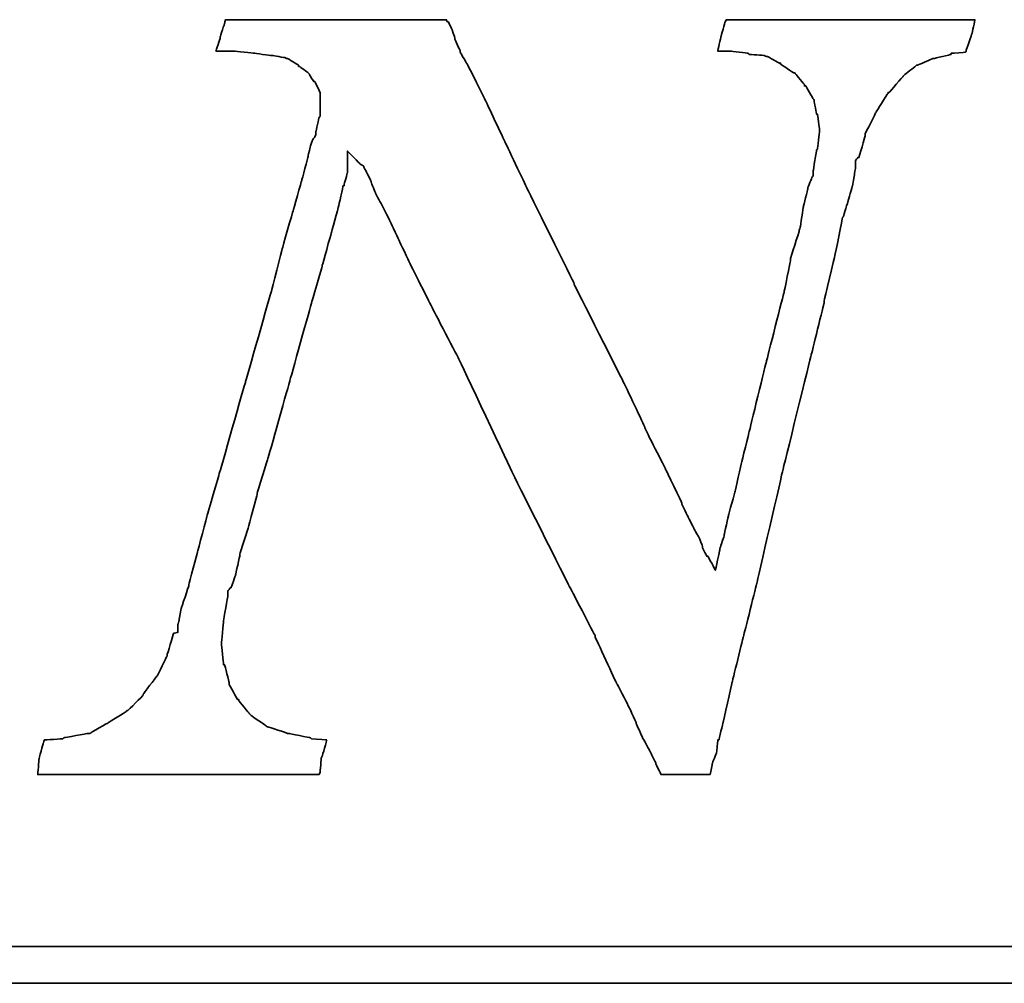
# Model space of a CAD drawing. Header units: inches. Extents: x 22 to 529, y 23 to 401.
# Tile 38 of 40: x 219.43 to 222.52, y 110.75 to 113.76. Entities that reach past the tile are written whole.
import ezdxf

# ---------------------------------------------------------------- set-up
doc = ezdxf.new("R2010")
doc.units = ezdxf.units.IN
doc.header["$LTSCALE"] = 0.1
doc.layers.add('DIM', color=4, linetype='Continuous')
doc.layers.add('layer 1', color=7, linetype='Continuous')

# ---------------------------------------------------------------- blocks, each defined once
blk = doc.blocks.new('TBI MOTION logo(完整正式版)')
at = {"layer": 'layer 1', "color": 22, "lineweight": 35}
for points, knots in [([(58.92625, -7.91875), (58.92625, -7.91875), (58.58625, -7.89375), (58.58625, -7.89375), (58.58625, -7.89375), (58.58625, -7.89375), (58.56625, -7.87125), (58.56625, -7.87125), (58.56625, -7.87125), (58.56625, -7.87125), (58.08375, -7.77375), (58.08375, -7.77375), (58.08375, -7.77375), (58.08375, -7.77375), (58.06125, -7.77375), (58.06125, -7.77375), (58.06125, -7.77375), (58.06125, -7.77375), (57.62625, -7.63125), (57.62625, -7.63125), (57.62625, -7.63125), (57.62625, -7.63125), (57.60625, -7.63125), (57.60625, -7.63125), (57.60625, -7.63125), (57.60625, -7.63125), (57.58125, -7.60625), (57.58125, -7.60625), (57.58125, -7.60625), (57.58125, -7.60625), (57.26625, -7.38875), (57.26625, -7.38875), (57.26625, -7.38875), (57.26625, -7.38875), (57.24625, -7.36875), (57.24625, -7.36875), (57.24625, -7.36875), (57.24625, -7.36875), (57.22125, -7.34375), (57.22125, -7.34375), (57.22125, -7.34375), (57.22125, -7.34375), (56.98125, -7.05375), (56.98125, -7.05375), (56.98125, -7.05375), (56.98125, -7.05375), (56.98125, -7.02875), (56.98125, -7.02875), (56.98125, -7.02875), (56.98125, -7.02875), (56.95625, -7.02875), (56.95625, -7.02875), (56.95625, -7.02875), (56.95625, -7.02875), (56.76625, -6.69625), (56.76625, -6.69625), (56.76625, -6.69625), (56.76625, -6.69625), (56.76625, -6.67125), (56.76625, -6.67125), (56.76625, -6.67125), (56.76625, -6.67125), (56.76625, -6.64875), (56.76625, -6.64875), (56.76625, -6.64875), (56.76625, -6.64875), (56.67125, -6.26375), (56.67125, -6.26375), (56.67125, -6.26375), (56.67125, -6.26375), (56.64625, -6.26375), (56.64625, -6.26375), (56.64625, -6.26375), (56.64625, -6.26375), (56.64625, -6.23875), (56.64625, -6.23875), (56.64625, -6.23875), (56.64625, -6.23875), (56.59625, -5.80875), (56.59625, -5.80875), (56.59625, -5.80875), (56.59625, -5.80875), (56.59625, -5.78375), (56.59625, -5.78375), (56.59625, -5.78375), (56.59625, -5.78375), (56.64625, -5.30375), (56.64625, -5.30375), (56.64625, -5.30375), (56.64625, -5.30375), (56.64625, -5.27875), (56.64625, -5.27875), (56.64625, -5.27875), (56.64625, -5.27875), (56.74125, -4.72875), (56.74125, -4.72875), (56.74125, -4.72875), (56.74125, -4.72875), (56.74125, -4.67875), (56.74125, -4.67875), (56.74125, -4.67875), (56.74125, -4.67875), (56.74125, -4.63375), (56.74125, -4.63375), (56.74125, -4.63375), (56.74125, -4.63375), (56.79125, -4.55875), (56.79125, -4.55875), (56.79125, -4.55875), (56.79125, -4.55875), (56.81125, -4.55875), (56.81125, -4.55875), (56.81125, -4.55875), (56.81125, -4.55875), (56.91125, -4.27375), (56.91125, -4.27375), (56.91125, -4.27375), (56.91125, -4.27375), (57.00625, -3.83874), (57.00625, -3.83874), (57.00625, -3.83874), (57.00625, -3.83874), (57.00625, -3.81374), (57.00625, -3.81374), (57.00625, -3.81374), (57.00625, -3.81374), (57.19875, -3.21374), (57.19875, -3.21374), (57.19875, -3.21374), (57.19875, -3.21374), (57.38625, -2.49625), (57.38625, -2.49625), (57.38625, -2.49625), (57.38625, -2.49625), (57.38625, -2.47374), (57.38625, -2.47374), (57.38625, -2.47374), (57.38625, -2.47374), (57.62625, -1.70375), (57.62625, -1.70375), (57.62625, -1.70375), (57.62625, -1.70375), (58.10625, 0.00125), (58.10625, 0.00125), (58.10625, 0.00125), (58.10625, 0.00125), (58.58625, 1.72625), (58.58625, 1.72625), (58.58625, 1.72625), (58.58625, 1.72625), (58.82625, 2.54125), (58.82625, 2.54125), (58.82625, 2.54125), (58.82625, 2.54125), (58.82625, 2.56374), (58.82625, 2.56374), (58.82625, 2.56374), (58.82625, 2.56374), (59.02125, 3.26125), (59.02125, 3.26125), (59.02125, 3.26125), (59.02125, 3.26125), (59.18625, 3.86125), (59.18625, 3.86125), (59.18625, 3.86125), (59.18625, 3.86125), (59.28625, 4.31875), (59.28625, 4.31875), (59.28625, 4.31875), (59.28625, 4.31875), (59.30625, 4.31875), (59.30625, 4.31875), (59.30625, 4.31875), (59.30625, 4.31875), (59.30625, 4.34125), (59.30625, 4.34125), (59.30625, 4.34125), (59.30625, 4.34125), (59.38125, 4.60625), (59.38125, 4.60625), (59.38125, 4.60625), (59.38125, 4.60625), (59.38125, 4.65125), (59.38125, 4.65125), (59.38125, 4.65125), (59.38125, 4.65125), (59.38125, 5.08625), (59.38125, 5.08625), (59.38125, 5.08625), (59.38125, 5.08625), (59.66625, 4.79624), (59.66625, 4.79624), (59.66625, 4.79624), (59.66625, 4.79624), (59.74125, 4.75124), (59.74125, 4.75124), (59.74125, 4.75124), (59.74125, 4.75124), (59.74125, 4.72624), (59.74125, 4.72624), (59.74125, 4.72624), (59.74125, 4.72624), (59.76125, 4.70124), (59.76125, 4.70124), (59.76125, 4.70124), (59.76125, 4.70124), (59.81125, 4.60625), (59.81125, 4.60625), (59.81125, 4.60625), (59.81125, 4.60625), (59.90625, 4.41125), (59.90625, 4.41125), (59.90625, 4.41125), (59.90625, 4.41125), (59.90625, 4.39125), (59.90625, 4.39125), (59.90625, 4.39125), (59.90625, 4.39125), (60.00375, 4.15124), (60.00375, 4.15124), (60.00375, 4.15124), (60.00375, 4.15124), (60.14625, 3.88374), (60.14625, 3.88374), (60.14625, 3.88374), (60.14625, 3.88374), (60.34125, 3.50124), (60.34125, 3.50124), (60.34125, 3.50124), (60.34125, 3.50124), (60.53125, 3.09125), (60.53125, 3.09125), (60.53125, 3.09125), (60.53125, 3.09125), (60.74625, 2.63625), (60.74625, 2.63625), (60.74625, 2.63625), (60.74625, 2.63625), (61.25125, 1.63124), (61.25125, 1.63124), (61.25125, 1.63124), (61.25125, 1.63124), (61.85125, 0.47625), (61.85125, 0.47625), (61.85125, 0.47625), (61.85125, 0.47625), (63.02625, -2.01874), (63.02625, -2.01874), (63.02625, -2.01874), (63.02625, -2.01874), (64.27625, -4.51374), (64.27625, -4.51374), (64.27625, -4.51374), (64.27625, -4.51374), (64.85125, -5.61375), (64.85125, -5.61375), (64.85125, -5.61375), (64.85125, -5.61375), (64.85125, -5.64125), (64.85125, -5.64125), (64.85125, -5.64125), (64.85125, -5.64125), (65.32875, -6.67125), (65.32875, -6.67125), (65.32875, -6.67125), (65.32875, -6.67125), (65.57125, -7.12875), (65.57125, -7.12875), (65.57125, -7.12875), (65.57125, -7.12875), (65.76125, -7.53625), (65.76125, -7.53625), (65.76125, -7.53625), (65.76125, -7.53625), (65.76125, -7.55625), (65.76125, -7.55625), (65.76125, -7.55625), (65.76125, -7.55625), (65.90375, -7.87125), (65.90375, -7.87125), (65.90375, -7.87125), (65.90375, -7.87125), (66.07125, -8.18125), (66.07125, -8.18125), (66.07125, -8.18125), (66.07125, -8.18125), (66.19125, -8.42375), (66.19125, -8.42375), (66.19125, -8.42375), (66.19125, -8.42375), (66.19125, -8.44375), (66.19125, -8.44375), (66.19125, -8.44375), (66.19125, -8.44375), (66.29125, -8.63875), (66.29125, -8.63875), (66.29125, -8.63875), (66.29125, -8.63875), (66.31125, -8.68625), (66.31125, -8.68625), (66.31125, -8.68625), (66.31125, -8.68625), (66.38375, -8.68625), (66.38375, -8.68625), (66.38375, -8.68625), (66.38375, -8.68625), (66.84125, -8.68625), (66.84125, -8.68625), (66.84125, -8.68625), (66.84125, -8.68625), (67.29625, -8.68625), (67.29625, -8.68625), (67.29625, -8.68625), (67.29625, -8.68625), (67.36625, -8.68625), (67.36625, -8.68625), (67.36625, -8.68625), (67.36625, -8.68625), (67.39125, -8.68625), (67.39125, -8.68625), (67.39125, -8.68625), (67.39125, -8.68625), (67.44125, -8.46875), (67.44125, -8.46875), (67.44125, -8.46875), (67.44125, -8.46875), (67.44125, -8.44375), (67.44125, -8.44375), (67.44125, -8.44375), (67.44125, -8.44375), (67.53625, -8.20375), (67.53625, -8.20375), (67.53625, -8.20375), (67.53625, -8.20375), (67.56125, -7.94375), (67.56125, -7.94375), (67.56125, -7.94375), (67.56125, -7.94375), (67.56125, -7.91875), (67.56125, -7.91875), (67.56125, -7.91875), (67.56125, -7.91875), (67.58625, -7.91875), (67.58625, -7.91875), (67.58625, -7.91875), (67.58625, -7.91875), (67.68125, -7.53625), (67.68125, -7.53625), (67.68125, -7.53625), (67.68125, -7.53625), (67.87375, -6.67125), (67.87375, -6.67125), (67.87375, -6.67125), (67.87375, -6.67125), (68.13625, -5.61375), (68.13625, -5.61375), (68.13625, -5.61375), (68.13625, -5.61375), (68.42375, -4.46374), (68.42375, -4.46374), (68.42375, -4.46374), (68.42375, -4.46374), (68.99875, -1.96874), (68.99875, -1.96874), (68.99875, -1.96874), (68.99875, -1.96874), (69.62625, 0.57625), (69.62625, 0.57625), (69.62625, 0.57625), (69.62625, 0.57625), (69.91125, 1.72625), (69.91125, 1.72625), (69.91125, 1.72625), (69.91125, 1.72625), (69.91125, 1.77625), (69.91125, 1.77625), (69.91125, 1.77625), (69.91125, 1.77625), (70.15125, 2.78124), (70.15125, 2.78124), (70.15125, 2.78124), (70.15125, 2.78124), (70.32125, 3.62125), (70.32125, 3.62125), (70.32125, 3.62125), (70.32125, 3.62125), (70.34125, 3.64625), (70.34125, 3.64625), (70.34125, 3.64625), (70.34125, 3.64625), (70.44125, 3.98125), (70.44125, 3.98125), (70.44125, 3.98125), (70.44125, 3.98125), (70.53625, 4.31875), (70.53625, 4.31875), (70.53625, 4.31875), (70.53625, 4.31875), (70.58125, 4.55875), (70.58125, 4.55875), (70.58125, 4.55875), (70.58125, 4.55875), (70.60625, 4.72624), (70.60625, 4.72624), (70.60625, 4.72624), (70.60625, 4.72624), (70.60625, 4.79624), (70.60625, 4.79624), (70.60625, 4.79624), (70.60625, 4.79624), (70.60625, 4.87125), (70.60625, 4.87125), (70.60625, 4.87125), (70.60625, 4.87125), (70.65625, 4.94125), (70.65625, 4.94125), (70.65625, 4.94125), (70.65625, 4.94125), (70.68125, 4.94125), (70.68125, 4.94125), (70.68125, 4.94125), (70.68125, 4.94125), (70.82125, 5.42125), (70.82125, 5.42125), (70.82125, 5.42125), (70.82125, 5.42125), (70.82125, 5.44625), (70.82125, 5.44625), (70.82125, 5.44625), (70.82125, 5.44625), (70.82125, 5.47125), (70.82125, 5.47125), (70.82125, 5.47125), (70.82125, 5.47125), (71.06125, 5.94625), (71.06125, 5.94625), (71.06125, 5.94625), (71.06125, 5.94625), (71.30125, 6.33124), (71.30125, 6.33124), (71.30125, 6.33124), (71.30125, 6.33124), (71.32625, 6.35625), (71.32625, 6.35625), (71.32625, 6.35625), (71.32625, 6.35625), (71.32625, 6.38124), (71.32625, 6.38124), (71.32625, 6.38124), (71.32625, 6.38124), (71.35125, 6.38124), (71.35125, 6.38124), (71.35125, 6.38124), (71.35125, 6.38124), (71.66125, 6.74125), (71.66125, 6.74125), (71.66125, 6.74125), (71.66125, 6.74125), (71.68625, 6.76625), (71.68625, 6.76625), (71.68625, 6.76625), (71.68625, 6.76625), (71.92625, 6.95624), (71.92625, 6.95624), (71.92625, 6.95624), (71.92625, 6.95624), (71.95125, 6.98125), (71.95125, 6.98125), (71.95125, 6.98125), (71.95125, 6.98125), (71.97625, 6.98125), (71.97625, 6.98125), (71.97625, 6.98125), (71.97625, 6.98125), (72.31125, 7.12624), (72.31125, 7.12624), (72.31125, 7.12624), (72.31125, 7.12624), (72.33375, 7.12624), (72.33375, 7.12624), (72.33375, 7.12624), (72.33375, 7.12624), (72.71625, 7.21875), (72.71625, 7.21875), (72.71625, 7.21875), (72.71625, 7.21875), (72.71625, 7.24624), (72.71625, 7.24624), (72.71625, 7.24624), (72.71625, 7.24624), (72.74125, 7.24624), (72.74125, 7.24624), (72.74125, 7.24624), (72.74125, 7.24624), (73.03124, 7.26624), (73.03124, 7.26624), (73.03124, 7.26624), (73.03124, 7.26624), (73.05375, 7.29125), (73.05375, 7.29125), (73.05375, 7.29125), (73.05375, 7.29125), (73.05375, 7.31625), (73.05375, 7.31625), (73.05375, 7.31625), (73.05375, 7.31625), (73.17625, 7.67625), (73.17625, 7.67625), (73.17625, 7.67625), (73.17625, 7.67625), (73.24625, 7.98625), (73.24625, 7.98625), (73.24625, 7.98625), (73.24625, 7.98625), (73.19625, 7.98625), (73.19625, 7.98625), (73.19625, 7.98625), (73.19625, 7.98625), (72.93625, 7.98625), (72.93625, 7.98625), (72.93625, 7.98625), (72.93625, 7.98625), (72.55125, 7.98625), (72.55125, 7.98625), (72.55125, 7.98625), (72.55125, 7.98625), (72.09625, 7.98625), (72.09625, 7.98625), (72.09625, 7.98625), (72.09625, 7.98625), (71.64125, 7.98625), (71.64125, 7.98625), (71.64125, 7.98625), (71.64125, 7.98625), (70.53625, 7.98625), (70.53625, 7.98625), (70.53625, 7.98625), (70.53625, 7.98625), (69.47875, 7.98625), (69.47875, 7.98625), (69.47875, 7.98625), (69.47875, 7.98625), (68.95125, 7.98625), (68.95125, 7.98625), (68.95125, 7.98625), (68.95125, 7.98625), (68.52125, 7.98625), (68.52125, 7.98625), (68.52125, 7.98625), (68.52125, 7.98625), (68.13625, 7.98625), (68.13625, 7.98625), (68.13625, 7.98625), (68.13625, 7.98625), (67.87375, 7.98625), (67.87375, 7.98625), (67.87375, 7.98625), (67.87375, 7.98625), (67.75125, 7.98625), (67.75125, 7.98625), (67.75125, 7.98625), (67.75125, 7.98625), (67.72625, 7.94125), (67.72625, 7.94125), (67.72625, 7.94125), (67.72625, 7.94125), (67.63125, 7.60625), (67.63125, 7.60625), (67.63125, 7.60625), (67.63125, 7.60625), (67.56125, 7.29125), (67.56125, 7.29125), (67.56125, 7.29125), (67.56125, 7.29125), (67.72625, 7.29125), (67.72625, 7.29125), (67.72625, 7.29125), (67.72625, 7.29125), (67.82625, 7.29125), (67.82625, 7.29125), (67.82625, 7.29125), (67.82625, 7.29125), (67.84625, 7.29125), (67.84625, 7.29125), (67.84625, 7.29125), (67.84625, 7.29125), (68.23125, 7.24624), (68.23125, 7.24624), (68.23125, 7.24624), (68.23125, 7.24624), (68.25875, 7.21875), (68.25875, 7.21875), (68.25875, 7.21875), (68.25875, 7.21875), (68.59125, 7.19624), (68.59125, 7.19624), (68.59125, 7.19624), (68.59125, 7.19624), (68.64125, 7.17125), (68.64125, 7.17125), (68.64125, 7.17125), (68.64125, 7.17125), (68.66625, 7.17125), (68.66625, 7.17125), (68.66625, 7.17125), (68.66625, 7.17125), (68.92625, 7.02624), (68.92625, 7.02624), (68.92625, 7.02624), (68.92625, 7.02624), (68.95125, 7.02624), (68.95125, 7.02624), (68.95125, 7.02624), (68.95125, 7.02624), (68.95125, 7.00624), (68.95125, 7.00624), (68.95125, 7.00624), (68.95125, 7.00624), (69.23875, 6.81125), (69.23875, 6.81125), (69.23875, 6.81125), (69.23875, 6.81125), (69.26625, 6.81125), (69.26625, 6.81125), (69.26625, 6.81125), (69.26625, 6.81125), (69.28625, 6.78625), (69.28625, 6.78625), (69.28625, 6.78625), (69.28625, 6.78625), (69.47875, 6.54875), (69.47875, 6.54875), (69.47875, 6.54875), (69.47875, 6.54875), (69.47875, 6.52375), (69.47875, 6.52375), (69.47875, 6.52375), (69.47875, 6.52375), (69.50625, 6.52375), (69.50625, 6.52375), (69.50625, 6.52375), (69.50625, 6.52375), (69.67125, 6.23625), (69.67125, 6.23625), (69.67125, 6.23625), (69.67125, 6.23625), (69.69375, 6.21125), (69.69375, 6.21125), (69.69375, 6.21125), (69.69375, 6.21125), (69.69375, 6.18625), (69.69375, 6.18625), (69.69375, 6.18625), (69.69375, 6.18625), (69.74625, 5.89875), (69.74625, 5.89875), (69.74625, 5.89875), (69.74625, 5.89875), (69.76625, 5.89875), (69.76625, 5.89875), (69.76625, 5.89875), (69.76625, 5.89875), (69.81375, 5.56625), (69.81375, 5.56625), (69.81375, 5.56625), (69.81375, 5.56625), (69.81375, 5.54125), (69.81375, 5.54125), (69.81375, 5.54125), (69.81375, 5.54125), (69.81375, 5.51625), (69.81375, 5.51625), (69.81375, 5.51625), (69.81375, 5.51625), (69.76625, 5.13125), (69.76625, 5.13125), (69.76625, 5.13125), (69.76625, 5.13125), (69.74625, 5.10874), (69.74625, 5.10874), (69.74625, 5.10874), (69.74625, 5.10874), (69.67125, 4.65125), (69.67125, 4.65125), (69.67125, 4.65125), (69.67125, 4.65125), (69.67125, 4.55875), (69.67125, 4.55875), (69.67125, 4.55875), (69.67125, 4.55875), (69.67125, 4.53125), (69.67125, 4.53125), (69.67125, 4.53125), (69.67125, 4.53125), (69.64625, 4.50874), (69.64625, 4.50874), (69.64625, 4.50874), (69.64625, 4.50874), (69.55125, 4.27125), (69.55125, 4.27125), (69.55125, 4.27125), (69.55125, 4.27125), (69.55125, 4.24625), (69.55125, 4.24625), (69.55125, 4.24625), (69.55125, 4.24625), (69.45375, 3.86125), (69.45375, 3.86125), (69.45375, 3.86125), (69.45375, 3.86125), (69.38625, 3.40624), (69.38625, 3.40624), (69.38625, 3.40624), (69.38625, 3.40624), (69.35875, 3.33125), (69.35875, 3.33125), (69.35875, 3.33125), (69.35875, 3.33125), (69.35875, 3.30875), (69.35875, 3.30875), (69.35875, 3.30875), (69.35875, 3.30875), (69.16625, 2.71125), (69.16625, 2.71125), (69.16625, 2.71125), (69.16625, 2.71125), (69.16625, 2.66375), (69.16625, 2.66375), (69.16625, 2.66375), (69.16625, 2.66375), (69.02625, 1.96374), (69.02625, 1.96374), (69.02625, 1.96374), (69.02625, 1.96374), (68.64125, 0.45624), (68.64125, 0.45624), (68.64125, 0.45624), (68.64125, 0.45624), (68.25875, -1.10625), (68.25875, -1.10625), (68.25875, -1.10625), (68.25875, -1.10625), (68.08625, -1.80125), (68.08625, -1.80125), (68.08625, -1.80125), (68.08625, -1.80125), (67.94625, -2.42625), (67.94625, -2.42625), (67.94625, -2.42625), (67.94625, -2.42625), (67.80125, -2.95375), (67.80125, -2.95375), (67.80125, -2.95375), (67.80125, -2.95375), (67.70625, -3.38375), (67.70625, -3.38375), (67.70625, -3.38375), (67.70625, -3.38375), (67.70625, -3.40875), (67.70625, -3.40875), (67.70625, -3.40875), (67.70625, -3.40875), (67.63125, -3.62375), (67.63125, -3.62375), (67.63125, -3.62375), (67.63125, -3.62375), (67.60625, -3.72125), (67.60625, -3.72125), (67.60625, -3.72125), (67.60625, -3.72125), (67.51125, -4.17375), (67.51125, -4.17375), (67.51125, -4.17375), (67.51125, -4.17375), (67.34625, -3.86374), (67.34625, -3.86374), (67.34625, -3.86374), (67.34625, -3.86374), (67.32125, -3.86374), (67.32125, -3.86374), (67.32125, -3.86374), (67.32125, -3.86374), (67.27125, -3.76874), (67.27125, -3.76874), (67.27125, -3.76874), (67.27125, -3.76874), (67.22625, -3.67374), (67.22625, -3.67374), (67.22625, -3.67374), (67.22625, -3.67374), (67.22625, -3.64875), (67.22625, -3.64875), (67.22625, -3.64875), (67.22625, -3.64875), (67.15125, -3.45375), (67.15125, -3.45375), (67.15125, -3.45375), (67.15125, -3.45375), (67.05625, -3.28875), (67.05625, -3.28875), (67.05625, -3.28875), (67.05625, -3.28875), (66.91125, -3.00125), (66.91125, -3.00125), (66.91125, -3.00125), (66.91125, -3.00125), (66.77125, -2.71375), (66.77125, -2.71375), (66.77125, -2.71375), (66.77125, -2.71375), (66.77125, -2.68875), (66.77125, -2.68875), (66.77125, -2.68875), (66.77125, -2.68875), (66.41125, -1.94374), (66.41125, -1.94374), (66.41125, -1.94374), (66.41125, -1.94374), (65.95125, -1.03375), (65.95125, -1.03375), (65.95125, -1.03375), (65.95125, -1.03375), (65.95125, -1.00875), (65.95125, -1.00875), (65.95125, -1.00875), (65.95125, -1.00875), (65.49625, -0.04874), (65.49625, -0.04874), (65.49625, -0.04874), (65.49625, -0.04874), (64.39375, 2.13624), (64.39375, 2.13624), (64.39375, 2.13624), (64.39375, 2.13624), (64.39375, 2.15624), (64.39375, 2.15624), (64.39375, 2.15624), (64.39375, 2.15624), (63.33625, 4.29125), (63.33625, 4.29125), (63.33625, 4.29125), (63.33625, 4.29125), (62.85625, 5.30125), (62.85625, 5.30125), (62.85625, 5.30125), (62.85625, 5.30125), (62.42625, 6.21125), (62.42625, 6.21125), (62.42625, 6.21125), (62.42625, 6.21125), (62.04125, 6.98125), (62.04125, 6.98125), (62.04125, 6.98125), (62.04125, 6.98125), (61.87375, 7.26624), (61.87375, 7.26624), (61.87375, 7.26624), (61.87375, 7.26624), (61.87375, 7.29125), (61.87375, 7.29125), (61.87375, 7.29125), (61.87375, 7.29125), (61.75625, 7.55625), (61.75625, 7.55625), (61.75625, 7.55625), (61.75625, 7.55625), (61.75625, 7.58124), (61.75625, 7.58124), (61.75625, 7.58124), (61.75625, 7.58124), (61.68375, 7.79375), (61.68375, 7.79375), (61.68375, 7.79375), (61.68375, 7.79375), (61.61125, 7.94125), (61.61125, 7.94125), (61.61125, 7.94125), (61.61125, 7.94125), (61.58625, 7.94125), (61.58625, 7.94125), (61.58625, 7.94125), (61.58625, 7.94125), (61.56375, 7.98625), (61.56375, 7.98625), (61.56375, 7.98625), (61.56375, 7.98625), (61.41875, 7.98625), (61.41875, 7.98625), (61.41875, 7.98625), (61.41875, 7.98625), (61.18125, 7.98625), (61.18125, 7.98625), (61.18125, 7.98625), (61.18125, 7.98625), (60.84125, 7.98625), (60.84125, 7.98625), (60.84125, 7.98625), (60.84125, 7.98625), (60.02625, 7.98625), (60.02625, 7.98625), (60.02625, 7.98625), (60.02625, 7.98625), (59.11625, 7.98625), (59.11625, 7.98625), (59.11625, 7.98625), (59.11625, 7.98625), (58.15625, 7.98625), (58.15625, 7.98625), (58.15625, 7.98625), (58.15625, 7.98625), (57.34125, 7.98625), (57.34125, 7.98625), (57.34125, 7.98625), (57.34125, 7.98625), (57.00625, 7.98625), (57.00625, 7.98625), (57.00625, 7.98625), (57.00625, 7.98625), (56.76625, 7.98625), (56.76625, 7.98625), (56.76625, 7.98625), (56.76625, 7.98625), (56.69125, 7.98625), (56.69125, 7.98625), (56.69125, 7.98625), (56.69125, 7.98625), (56.67125, 7.94125), (56.67125, 7.94125), (56.67125, 7.94125), (56.67125, 7.94125), (56.67125, 7.91625), (56.67125, 7.91625), (56.67125, 7.91625), (56.67125, 7.91625), (56.57125, 7.60625), (56.57125, 7.60625), (56.57125, 7.60625), (56.57125, 7.60625), (56.57125, 7.58124), (56.57125, 7.58124), (56.57125, 7.58124), (56.57125, 7.58124), (56.47625, 7.29125), (56.47625, 7.29125), (56.47625, 7.29125), (56.47625, 7.29125), (56.57125, 7.29125), (56.57125, 7.29125), (56.57125, 7.29125), (56.57125, 7.29125), (56.76625, 7.29125), (56.76625, 7.29125), (56.76625, 7.29125), (56.76625, 7.29125), (56.86125, 7.29125), (56.86125, 7.29125), (56.86125, 7.29125), (56.86125, 7.29125), (56.88625, 7.29125), (56.88625, 7.29125), (56.88625, 7.29125), (56.88625, 7.29125), (57.31625, 7.24624), (57.31625, 7.24624), (57.31625, 7.24624), (57.31625, 7.24624), (57.70125, 7.19624), (57.70125, 7.19624), (57.70125, 7.19624), (57.70125, 7.19624), (57.72625, 7.19624), (57.72625, 7.19624), (57.72625, 7.19624), (57.72625, 7.19624), (58.01125, 7.14624), (58.01125, 7.14624), (58.01125, 7.14624), (58.01125, 7.14624), (58.03625, 7.12624), (58.03625, 7.12624), (58.03625, 7.12624), (58.03625, 7.12624), (58.06125, 7.12624), (58.06125, 7.12624), (58.06125, 7.12624), (58.06125, 7.12624), (58.30125, 6.98125), (58.30125, 6.98125), (58.30125, 6.98125), (58.30125, 6.98125), (58.30125, 6.95624), (58.30125, 6.95624), (58.30125, 6.95624), (58.30125, 6.95624), (58.32375, 6.95624), (58.32375, 6.95624), (58.32375, 6.95624), (58.32375, 6.95624), (58.51625, 6.81125), (58.51625, 6.81125), (58.51625, 6.81125), (58.51625, 6.81125), (58.54125, 6.78625), (58.54125, 6.78625), (58.54125, 6.78625), (58.54125, 6.78625), (58.54125, 6.76625), (58.54125, 6.76625), (58.54125, 6.76625), (58.54125, 6.76625), (58.63625, 6.62124), (58.63625, 6.62124), (58.63625, 6.62124), (58.63625, 6.62124), (58.65875, 6.62124), (58.65875, 6.62124), (58.65875, 6.62124), (58.65875, 6.62124), (58.75625, 6.42625), (58.75625, 6.42625), (58.75625, 6.42625), (58.75625, 6.42625), (58.77875, 6.38124), (58.77875, 6.38124), (58.77875, 6.38124), (58.77875, 6.38124), (58.77875, 6.33124), (58.77875, 6.33124), (58.77875, 6.33124), (58.77875, 6.33124), (58.77875, 6.09125), (58.77875, 6.09125), (58.77875, 6.09125), (58.77875, 6.09125), (58.77875, 5.85125), (58.77875, 5.85125), (58.77875, 5.85125), (58.77875, 5.85125), (58.75625, 5.82625), (58.75625, 5.82625), (58.75625, 5.82625), (58.75625, 5.82625), (58.68625, 5.51625), (58.68625, 5.51625), (58.68625, 5.51625), (58.68625, 5.51625), (58.68625, 5.47125), (58.68625, 5.47125), (58.68625, 5.47125), (58.68625, 5.47125), (58.68625, 5.44625), (58.68625, 5.44625), (58.68625, 5.44625), (58.68625, 5.44625), (58.65875, 5.39625), (58.65875, 5.39625), (58.65875, 5.39625), (58.65875, 5.39625), (58.61125, 5.32624), (58.61125, 5.32624), (58.61125, 5.32624), (58.61125, 5.32624), (58.56625, 5.20375), (58.56625, 5.20375), (58.56625, 5.20375), (58.56625, 5.20375), (58.51625, 4.99125), (58.51625, 4.99125), (58.51625, 4.99125), (58.51625, 4.99125), (58.51625, 4.96625), (58.51625, 4.96625), (58.51625, 4.96625), (58.51625, 4.96625), (58.37125, 4.43625), (58.37125, 4.43625), (58.37125, 4.43625), (58.37125, 4.43625), (58.18125, 3.76625), (58.18125, 3.76625), (58.18125, 3.76625), (58.18125, 3.76625), (57.94125, 2.92624), (57.94125, 2.92624), (57.94125, 2.92624), (57.94125, 2.92624), (57.70125, 1.98874), (57.70125, 1.98874), (57.70125, 1.98874), (57.70125, 1.98874), (57.12625, -0.02374), (57.12625, -0.02374), (57.12625, -0.02374), (57.12625, -0.02374), (56.55125, -2.03875), (56.55125, -2.03875), (56.55125, -2.03875), (56.55125, -2.03875), (56.28625, -2.95375), (56.28625, -2.95375), (56.28625, -2.95375), (56.28625, -2.95375), (56.07125, -3.76874), (56.07125, -3.76874), (56.07125, -3.76874), (56.07125, -3.76874), (55.87625, -4.48874), (55.87625, -4.48874), (55.87625, -4.48874), (55.87625, -4.48874), (55.87625, -4.51374), (55.87625, -4.51374), (55.87625, -4.51374), (55.87625, -4.51374), (55.71125, -5.01625), (55.71125, -5.01625), (55.71125, -5.01625), (55.71125, -5.01625), (55.66125, -5.25375), (55.66125, -5.25375), (55.66125, -5.25375), (55.66125, -5.25375), (55.66125, -5.27875), (55.66125, -5.27875), (55.66125, -5.27875), (55.66125, -5.27875), (55.63625, -5.37375), (55.63625, -5.37375), (55.63625, -5.37375), (55.63625, -5.37375), (55.63625, -5.42375), (55.63625, -5.42375), (55.63625, -5.42375), (55.63625, -5.42375), (55.63625, -5.54125), (55.63625, -5.54125), (55.63625, -5.54125), (55.63625, -5.54125), (55.54125, -5.56875), (55.54125, -5.56875), (55.54125, -5.56875), (55.54125, -5.56875), (55.39625, -6.04875), (55.39625, -6.04875), (55.39625, -6.04875), (55.39625, -6.04875), (55.39625, -6.06875), (55.39625, -6.06875), (55.39625, -6.06875), (55.39625, -6.06875), (55.18125, -6.50375), (55.18125, -6.50375), (55.18125, -6.50375), (55.18125, -6.50375), (55.15625, -6.52875), (55.15625, -6.52875), (55.15625, -6.52875), (55.15625, -6.52875), (54.86875, -6.91125), (54.86875, -6.91125), (54.86875, -6.91125), (54.86875, -6.91125), (54.86875, -6.93375), (54.86875, -6.93375), (54.86875, -6.93375), (54.86875, -6.93375), (54.53125, -7.26875), (54.53125, -7.26875), (54.53125, -7.26875), (54.53125, -7.26875), (54.51125, -7.26875), (54.51125, -7.26875), (54.51125, -7.26875), (54.51125, -7.26875), (54.48625, -7.29625), (54.48625, -7.29625), (54.48625, -7.29625), (54.48625, -7.29625), (54.10375, -7.53625), (54.10375, -7.53625), (54.10375, -7.53625), (54.10375, -7.53625), (53.69625, -7.77375), (53.69625, -7.77375), (53.69625, -7.77375), (53.69625, -7.77375), (53.67125, -7.77375), (53.67125, -7.77375), (53.67125, -7.77375), (53.67125, -7.77375), (53.64625, -7.77375), (53.64625, -7.77375), (53.64625, -7.77375), (53.64625, -7.77375), (53.11625, -7.87125), (53.11625, -7.87125), (53.11625, -7.87125), (53.11625, -7.87125), (53.09625, -7.89375), (53.09625, -7.89375), (53.09625, -7.89375), (53.09625, -7.89375), (52.68625, -7.91875), (52.68625, -7.91875), (52.68625, -7.91875), (52.68625, -7.91875), (52.66125, -7.99125), (52.66125, -7.99125), (52.66125, -7.99125), (52.66125, -7.99125), (52.56625, -8.34875), (52.56625, -8.34875), (52.56625, -8.34875), (52.56625, -8.34875), (52.54125, -8.68625), (52.54125, -8.68625), (52.54125, -8.68625), (52.54125, -8.68625), (52.58875, -8.68625), (52.58875, -8.68625), (52.58875, -8.68625), (52.58875, -8.68625), (52.87625, -8.68625), (52.87625, -8.68625), (52.87625, -8.68625), (52.87625, -8.68625), (53.33625, -8.68625), (53.33625, -8.68625), (53.33625, -8.68625), (53.33625, -8.68625), (53.79125, -8.68625), (53.79125, -8.68625), (53.79125, -8.68625), (53.79125, -8.68625), (54.36625, -8.68625), (54.36625, -8.68625), (54.36625, -8.68625), (54.36625, -8.68625), (55.59125, -8.68625), (55.59125, -8.68625), (55.59125, -8.68625), (55.59125, -8.68625), (56.76625, -8.68625), (56.76625, -8.68625), (56.76625, -8.68625), (56.76625, -8.68625), (57.34125, -8.68625), (57.34125, -8.68625), (57.34125, -8.68625), (57.34125, -8.68625), (57.82125, -8.68625), (57.82125, -8.68625), (57.82125, -8.68625), (57.82125, -8.68625), (58.25125, -8.68625), (58.25125, -8.68625), (58.25125, -8.68625), (58.25125, -8.68625), (58.58625, -8.68625), (58.58625, -8.68625), (58.58625, -8.68625), (58.58625, -8.68625), (58.75625, -8.68625), (58.75625, -8.68625), (58.75625, -8.68625), (58.75625, -8.68625), (58.77875, -8.63875), (58.77875, -8.63875), (58.77875, -8.63875), (58.77875, -8.63875), (58.80625, -8.30375), (58.80625, -8.30375), (58.80625, -8.30375), (58.80625, -8.30375), (58.82625, -8.27875), (58.82625, -8.27875), (58.82625, -8.27875), (58.82625, -8.27875), (58.92625, -7.91875), (58.92625, -7.91875)], [0, 0, 0, 0, 0.003125, 0.003125, 0.003125, 0.00312501, 0.00625, 0.00625, 0.00625, 0.00625001, 0.009375, 0.009375, 0.009375, 0.00937501, 0.0125, 0.0125, 0.0125, 0.01250001, 0.015625, 0.015625, 0.015625, 0.01562501, 0.01875, 0.01875, 0.01875, 0.01875001, 0.021875, 0.021875, 0.021875, 0.02187501, 0.025, 0.025, 0.025, 0.02500001, 0.028125, 0.028125, 0.028125, 0.02812501, 0.03125, 0.03125, 0.03125, 0.03125001, 0.034375, 0.034375, 0.034375, 0.03437501, 0.0375, 0.0375, 0.0375, 0.03750001, 0.040625, 0.040625, 0.040625, 0.04062501, 0.04375, 0.04375, 0.04375, 0.04375001, 0.046875, 0.046875, 0.046875, 0.04687501, 0.05, 0.05, 0.05, 0.05000001, 0.053125, 0.053125, 0.053125, 0.05312501, 0.05625, 0.05625, 0.05625, 0.05625001, 0.059375, 0.059375, 0.059375, 0.05937501, 0.0625, 0.0625, 0.0625, 0.06250001, 0.065625, 0.065625, 0.065625, 0.06562501, 0.06875, 0.06875, 0.06875, 0.06875001, 0.071875, 0.071875, 0.071875, 0.07187501, 0.075, 0.075, 0.075, 0.07500001, 0.078125, 0.078125, 0.078125, 0.07812501, 0.08125, 0.08125, 0.08125, 0.08125001, 0.084375, 0.084375, 0.084375, 0.08437501, 0.0875, 0.0875, 0.0875, 0.08750001, 0.090625, 0.090625, 0.090625, 0.09062501, 0.09375, 0.09375, 0.09375, 0.09375001, 0.096875, 0.096875, 0.096875, 0.09687501, 0.1, 0.1, 0.1, 0.10000001, 0.103125, 0.103125, 0.103125, 0.10312501, 0.10625, 0.10625, 0.10625, 0.10625001, 0.109375, 0.109375, 0.109375, 0.10937501, 0.1125, 0.1125, 0.1125, 0.11250001, 0.115625, 0.115625, 0.115625, 0.11562501, 0.11875, 0.11875, 0.11875, 0.11875001, 0.121875, 0.121875, 0.121875, 0.12187501, 0.125, 0.125, 0.125, 0.12500001, 0.128125, 0.128125, 0.128125, 0.12812501, 0.13125, 0.13125, 0.13125, 0.13125001, 0.134375, 0.134375, 0.134375, 0.13437501, 0.1375, 0.1375, 0.1375, 0.13750001, 0.140625, 0.140625, 0.140625, 0.14062501, 0.14375, 0.14375, 0.14375, 0.14375001, 0.146875, 0.146875, 0.146875, 0.14687501, 0.15, 0.15, 0.15, 0.15000001, 0.153125, 0.153125, 0.153125, 0.15312501, 0.15625, 0.15625, 0.15625, 0.15625001, 0.159375, 0.159375, 0.159375, 0.15937501, 0.1625, 0.1625, 0.1625, 0.16250001, 0.165625, 0.165625, 0.165625, 0.16562501, 0.16875, 0.16875, 0.16875, 0.16875001, 0.171875, 0.171875, 0.171875, 0.17187501, 0.175, 0.175, 0.175, 0.17500001, 0.178125, 0.178125, 0.178125, 0.17812501, 0.18125, 0.18125, 0.18125, 0.18125001, 0.184375, 0.184375, 0.184375, 0.18437501, 0.1875, 0.1875, 0.1875, 0.18750001, 0.190625, 0.190625, 0.190625, 0.19062501, 0.19375, 0.19375, 0.19375, 0.19375001, 0.196875, 0.196875, 0.196875, 0.19687501, 0.2, 0.2, 0.2, 0.20000001, 0.203125, 0.203125, 0.203125, 0.20312501, 0.20625, 0.20625, 0.20625, 0.20625001, 0.209375, 0.209375, 0.209375, 0.20937501, 0.2125, 0.2125, 0.2125, 0.21250001, 0.215625, 0.215625, 0.215625, 0.21562501, 0.21875, 0.21875, 0.21875, 0.21875001, 0.221875, 0.221875, 0.221875, 0.22187501, 0.225, 0.225, 0.225, 0.22500001, 0.228125, 0.228125, 0.228125, 0.22812501, 0.23125, 0.23125, 0.23125, 0.23125001, 0.234375, 0.234375, 0.234375, 0.23437501, 0.2375, 0.2375, 0.2375, 0.23750001, 0.240625, 0.240625, 0.240625, 0.24062501, 0.24375, 0.24375, 0.24375, 0.24375001, 0.246875, 0.246875, 0.246875, 0.24687501, 0.25, 0.25, 0.25, 0.25000001, 0.253125, 0.253125, 0.253125, 0.25312501, 0.25625, 0.25625, 0.25625, 0.25625001, 0.259375, 0.259375, 0.259375, 0.25937501, 0.2625, 0.2625, 0.2625, 0.26250001, 0.265625, 0.265625, 0.265625, 0.26562501, 0.26875, 0.26875, 0.26875, 0.26875001, 0.271875, 0.271875, 0.271875, 0.27187501, 0.275, 0.275, 0.275, 0.27500001, 0.278125, 0.278125, 0.278125, 0.27812501, 0.28125, 0.28125, 0.28125, 0.28125001, 0.284375, 0.284375, 0.284375, 0.28437501, 0.2875, 0.2875, 0.2875, 0.28750001, 0.290625, 0.290625, 0.290625, 0.29062501, 0.29375, 0.29375, 0.29375, 0.29375001, 0.296875, 0.296875, 0.296875, 0.29687501, 0.3, 0.3, 0.3, 0.30000001, 0.303125, 0.303125, 0.303125, 0.30312501, 0.30625, 0.30625, 0.30625, 0.30625001, 0.309375, 0.309375, 0.309375, 0.30937501, 0.3125, 0.3125, 0.3125, 0.31250001, 0.315625, 0.315625, 0.315625, 0.31562501, 0.31875, 0.31875, 0.31875, 0.31875001, 0.321875, 0.321875, 0.321875, 0.32187501, 0.325, 0.325, 0.325, 0.32500001, 0.328125, 0.328125, 0.328125, 0.32812501, 0.33125, 0.33125, 0.33125, 0.33125001, 0.334375, 0.334375, 0.334375, 0.33437501, 0.3375, 0.3375, 0.3375, 0.33750001, 0.340625, 0.340625, 0.340625, 0.34062501, 0.34375, 0.34375, 0.34375, 0.34375001, 0.346875, 0.346875, 0.346875, 0.34687501, 0.35, 0.35, 0.35, 0.35000001, 0.353125, 0.353125, 0.353125, 0.35312501, 0.35625, 0.35625, 0.35625, 0.35625001, 0.359375, 0.359375, 0.359375, 0.35937501, 0.3625, 0.3625, 0.3625, 0.36250001, 0.365625, 0.365625, 0.365625, 0.36562501, 0.36875, 0.36875, 0.36875, 0.36875001, 0.371875, 0.371875, 0.371875, 0.37187501, 0.375, 0.375, 0.375, 0.37500001, 0.378125, 0.378125, 0.378125, 0.37812501, 0.38125, 0.38125, 0.38125, 0.38125001, 0.384375, 0.384375, 0.384375, 0.38437501, 0.3875, 0.3875, 0.3875, 0.38750001, 0.390625, 0.390625, 0.390625, 0.39062501, 0.39375, 0.39375, 0.39375, 0.39375001, 0.396875, 0.396875, 0.396875, 0.39687501, 0.4, 0.4, 0.4, 0.40000001, 0.403125, 0.403125, 0.403125, 0.40312501, 0.40625, 0.40625, 0.40625, 0.40625001, 0.409375, 0.409375, 0.409375, 0.40937501, 0.4125, 0.4125, 0.4125, 0.41250001, 0.415625, 0.415625, 0.415625, 0.41562501, 0.41875, 0.41875, 0.41875, 0.41875001, 0.421875, 0.421875, 0.421875, 0.42187501, 0.425, 0.425, 0.425, 0.42500001, 0.428125, 0.428125, 0.428125, 0.42812501, 0.43125, 0.43125, 0.43125, 0.43125001, 0.434375, 0.434375, 0.434375, 0.43437501, 0.4375, 0.4375, 0.4375, 0.43750001, 0.440625, 0.440625, 0.440625, 0.44062501, 0.44375, 0.44375, 0.44375, 0.44375001, 0.446875, 0.446875, 0.446875, 0.44687501, 0.45, 0.45, 0.45, 0.45000001, 0.453125, 0.453125, 0.453125, 0.45312501, 0.45625, 0.45625, 0.45625, 0.45625001, 0.459375, 0.459375, 0.459375, 0.45937501, 0.4625, 0.4625, 0.4625, 0.46250001, 0.465625, 0.465625, 0.465625, 0.46562501, 0.46875, 0.46875, 0.46875, 0.46875001, 0.471875, 0.471875, 0.471875, 0.47187501, 0.475, 0.475, 0.475, 0.47500001, 0.478125, 0.478125, 0.478125, 0.47812501, 0.48125, 0.48125, 0.48125, 0.48125001, 0.484375, 0.484375, 0.484375, 0.48437501, 0.4875, 0.4875, 0.4875, 0.48750001, 0.490625, 0.490625, 0.490625, 0.49062501, 0.49375, 0.49375, 0.49375, 0.49375001, 0.496875, 0.496875, 0.496875, 0.49687501, 0.5, 0.5, 0.5, 0.50000001, 0.503125, 0.503125, 0.503125, 0.50312501, 0.50625, 0.50625, 0.50625, 0.50625001, 0.509375, 0.509375, 0.509375, 0.50937501, 0.5125, 0.5125, 0.5125, 0.51250001, 0.515625, 0.515625, 0.515625, 0.51562501, 0.51875, 0.51875, 0.51875, 0.51875001, 0.521875, 0.521875, 0.521875, 0.52187501, 0.525, 0.525, 0.525, 0.52500001, 0.528125, 0.528125, 0.528125, 0.52812501, 0.53125, 0.53125, 0.53125, 0.53125001, 0.534375, 0.534375, 0.534375, 0.53437501, 0.5375, 0.5375, 0.5375, 0.53750001, 0.540625, 0.540625, 0.540625, 0.54062501, 0.54375, 0.54375, 0.54375, 0.54375001, 0.546875, 0.546875, 0.546875, 0.54687501, 0.55, 0.55, 0.55, 0.55000001, 0.553125, 0.553125, 0.553125, 0.55312501, 0.55625, 0.55625, 0.55625, 0.55625001, 0.559375, 0.559375, 0.559375, 0.55937501, 0.5625, 0.5625, 0.5625, 0.56250001, 0.565625, 0.565625, 0.565625, 0.56562501, 0.56875, 0.56875, 0.56875, 0.56875001, 0.571875, 0.571875, 0.571875, 0.57187501, 0.575, 0.575, 0.575, 0.57500001, 0.578125, 0.578125, 0.578125, 0.57812501, 0.58125, 0.58125, 0.58125, 0.58125001, 0.584375, 0.584375, 0.584375, 0.58437501, 0.5875, 0.5875, 0.5875, 0.58750001, 0.590625, 0.590625, 0.590625, 0.59062501, 0.59375, 0.59375, 0.59375, 0.59375001, 0.596875, 0.596875, 0.596875, 0.59687501, 0.6, 0.6, 0.6, 0.60000001, 0.603125, 0.603125, 0.603125, 0.60312501, 0.60625, 0.60625, 0.60625, 0.60625001, 0.609375, 0.609375, 0.609375, 0.60937501, 0.6125, 0.6125, 0.6125, 0.61250001, 0.615625, 0.615625, 0.615625, 0.61562501, 0.61875, 0.61875, 0.61875, 0.61875001, 0.621875, 0.621875, 0.621875, 0.62187501, 0.625, 0.625, 0.625, 0.62500001, 0.628125, 0.628125, 0.628125, 0.62812501, 0.63125, 0.63125, 0.63125, 0.63125001, 0.634375, 0.634375, 0.634375, 0.63437501, 0.6375, 0.6375, 0.6375, 0.63750001, 0.640625, 0.640625, 0.640625, 0.64062501, 0.64375, 0.64375, 0.64375, 0.64375001, 0.646875, 0.646875, 0.646875, 0.64687501, 0.65, 0.65, 0.65, 0.65000001, 0.653125, 0.653125, 0.653125, 0.65312501, 0.65625, 0.65625, 0.65625, 0.65625001, 0.659375, 0.659375, 0.659375, 0.65937501, 0.6625, 0.6625, 0.6625, 0.66250001, 0.665625, 0.665625, 0.665625, 0.66562501, 0.66875, 0.66875, 0.66875, 0.66875001, 0.671875, 0.671875, 0.671875, 0.67187501, 0.675, 0.675, 0.675, 0.67500001, 0.678125, 0.678125, 0.678125, 0.67812501, 0.68125, 0.68125, 0.68125, 0.68125001, 0.684375, 0.684375, 0.684375, 0.68437501, 0.6875, 0.6875, 0.6875, 0.68750001, 0.690625, 0.690625, 0.690625, 0.69062501, 0.69375, 0.69375, 0.69375, 0.69375001, 0.696875, 0.696875, 0.696875, 0.69687501, 0.7, 0.7, 0.7, 0.70000001, 0.703125, 0.703125, 0.703125, 0.70312501, 0.70625, 0.70625, 0.70625, 0.70625001, 0.709375, 0.709375, 0.709375, 0.70937501, 0.7125, 0.7125, 0.7125, 0.71250001, 0.715625, 0.715625, 0.715625, 0.71562501, 0.71875, 0.71875, 0.71875, 0.71875001, 0.721875, 0.721875, 0.721875, 0.72187501, 0.725, 0.725, 0.725, 0.72500001, 0.728125, 0.728125, 0.728125, 0.72812501, 0.73125, 0.73125, 0.73125, 0.73125001, 0.734375, 0.734375, 0.734375, 0.73437501, 0.7375, 0.7375, 0.7375, 0.73750001, 0.740625, 0.740625, 0.740625, 0.74062501, 0.74375, 0.74375, 0.74375, 0.74375001, 0.746875, 0.746875, 0.746875, 0.74687501, 0.75, 0.75, 0.75, 0.75000001, 0.753125, 0.753125, 0.753125, 0.75312501, 0.75625, 0.75625, 0.75625, 0.75625001, 0.759375, 0.759375, 0.759375, 0.75937501, 0.7625, 0.7625, 0.7625, 0.76250001, 0.765625, 0.765625, 0.765625, 0.76562501, 0.76875, 0.76875, 0.76875, 0.76875001, 0.771875, 0.771875, 0.771875, 0.77187501, 0.775, 0.775, 0.775, 0.77500001, 0.778125, 0.778125, 0.778125, 0.77812501, 0.78125, 0.78125, 0.78125, 0.78125001, 0.784375, 0.784375, 0.784375, 0.78437501, 0.7875, 0.7875, 0.7875, 0.78750001, 0.790625, 0.790625, 0.790625, 0.79062501, 0.79375, 0.79375, 0.79375, 0.79375001, 0.796875, 0.796875, 0.796875, 0.79687501, 0.8, 0.8, 0.8, 0.80000001, 0.803125, 0.803125, 0.803125, 0.80312501, 0.80625, 0.80625, 0.80625, 0.80625001, 0.809375, 0.809375, 0.809375, 0.80937501, 0.8125, 0.8125, 0.8125, 0.81250001, 0.815625, 0.815625, 0.815625, 0.81562501, 0.81875, 0.81875, 0.81875, 0.81875001, 0.821875, 0.821875, 0.821875, 0.82187501, 0.825, 0.825, 0.825, 0.82500001, 0.828125, 0.828125, 0.828125, 0.82812501, 0.83125, 0.83125, 0.83125, 0.83125001, 0.834375, 0.834375, 0.834375, 0.83437501, 0.8375, 0.8375, 0.8375, 0.83750001, 0.840625, 0.840625, 0.840625, 0.84062501, 0.84375, 0.84375, 0.84375, 0.84375001, 0.846875, 0.846875, 0.846875, 0.84687501, 0.85, 0.85, 0.85, 0.85000001, 0.853125, 0.853125, 0.853125, 0.85312501, 0.85625, 0.85625, 0.85625, 0.85625001, 0.859375, 0.859375, 0.859375, 0.85937501, 0.8625, 0.8625, 0.8625, 0.86250001, 0.865625, 0.865625, 0.865625, 0.86562501, 0.86875, 0.86875, 0.86875, 0.86875001, 0.871875, 0.871875, 0.871875, 0.87187501, 0.875, 0.875, 0.875, 0.87500001, 0.878125, 0.878125, 0.878125, 0.87812501, 0.88125, 0.88125, 0.88125, 0.88125001, 0.884375, 0.884375, 0.884375, 0.88437501, 0.8875, 0.8875, 0.8875, 0.88750001, 0.890625, 0.890625, 0.890625, 0.89062501, 0.89375, 0.89375, 0.89375, 0.89375001, 0.896875, 0.896875, 0.896875, 0.89687501, 0.9, 0.9, 0.9, 0.90000001, 0.903125, 0.903125, 0.903125, 0.90312501, 0.90625, 0.90625, 0.90625, 0.90625001, 0.909375, 0.909375, 0.909375, 0.90937501, 0.9125, 0.9125, 0.9125, 0.91250001, 0.915625, 0.915625, 0.915625, 0.91562501, 0.91875, 0.91875, 0.91875, 0.91875001, 0.921875, 0.921875, 0.921875, 0.92187501, 0.925, 0.925, 0.925, 0.92500001, 0.928125, 0.928125, 0.928125, 0.92812501, 0.93125, 0.93125, 0.93125, 0.93125001, 0.934375, 0.934375, 0.934375, 0.93437501, 0.9375, 0.9375, 0.9375, 0.93750001, 0.940625, 0.940625, 0.940625, 0.94062501, 0.94375, 0.94375, 0.94375, 0.94375001, 0.946875, 0.946875, 0.946875, 0.94687501, 0.95, 0.95, 0.95, 0.95000001, 0.953125, 0.953125, 0.953125, 0.95312501, 0.95625, 0.95625, 0.95625, 0.95625001, 0.959375, 0.959375, 0.959375, 0.95937501, 0.9625, 0.9625, 0.9625, 0.96250001, 0.965625, 0.965625, 0.965625, 0.96562501, 0.96875, 0.96875, 0.96875, 0.96875001, 0.971875, 0.971875, 0.971875, 0.97187501, 0.975, 0.975, 0.975, 0.97500001, 0.978125, 0.978125, 0.978125, 0.97812501, 0.98125, 0.98125, 0.98125, 0.98125001, 0.984375, 0.984375, 0.984375, 0.98437501, 0.9875, 0.9875, 0.9875, 0.98750001, 0.990625, 0.990625, 0.990625, 0.99062501, 0.99375, 0.99375, 0.99375, 0.99375001, 0.996875, 0.996875, 0.996875, 0.99687501, 1, 1, 1, 1]), ([(75.90875, -9.47875), (75.90875, -9.47875), (75.90875, -12.28625), (75.90875, -12.28625), (75.90875, -12.28625), (75.90875, -12.28625), (75.90875, -12.47875), (75.90875, -12.47875), (75.90875, -12.47875), (75.90875, -12.47875), (75.71625, -12.47875), (75.71625, -12.47875), (75.71625, -12.47875), (75.71625, -12.47875), (-88.32875, -12.47875), (-88.32875, -12.47875), (-88.32875, -12.47875), (-88.32875, -12.47875), (-88.32875, -13.29375), (-88.32875, -13.29375), (-88.32875, -13.29375), (-88.32875, -13.29375), (82.89125, -13.29375), (82.89125, -13.29375), (82.89125, -13.29375), (82.89125, -13.29375), (75.90875, -9.47875), (75.90875, -9.47875)], [0, 0, 0, 0, 0.14285714, 0.14285714, 0.14285714, 0.14285715, 0.28571429, 0.28571429, 0.28571429, 0.2857143, 0.42857143, 0.42857143, 0.42857143, 0.42857144, 0.57142857, 0.57142857, 0.57142857, 0.57142858, 0.71428571, 0.71428571, 0.71428571, 0.71428572, 0.85714286, 0.85714286, 0.85714286, 0.85714287, 1, 1, 1, 1])]:
    blk.add_open_spline(points, degree=3, knots=knots, dxfattribs=at)
blk.add_open_spline([(54.86875, -6.91125), (54.86875, -6.91125), (54.86875, -6.93375), (54.86875, -6.93375)], degree=3, dxfattribs=at)

msp = doc.modelspace()

# ---------------------------------------------------------------- block references
at = {"layer": 'DIM', "xscale": 0.141750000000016, "yscale": 0.141750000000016, "zscale": 0.141750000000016}
msp.add_blockref('TBI MOTION logo(完整正式版)', (212.0417, 112.6321), dxfattribs=at)

doc.saveas('drawing.dxf')
